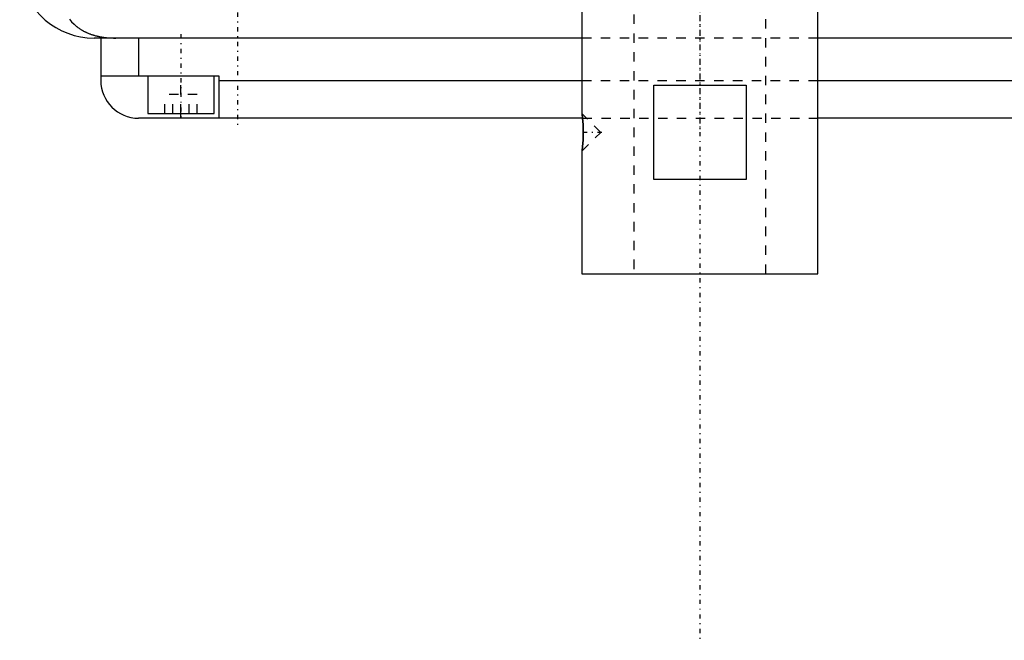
# Model space of a CAD drawing. Extents: x -120 to 120, y -136 to 719.
# Tile 1 of 13: x -72 to 32, y -136 to -71. Entities that reach past the tile are written whole.
import ezdxf

# ---------------------------------------------------------------- set-up
doc = ezdxf.new("R2010")
doc.units = 0
doc.linetypes.add('CENTER', pattern=[1.5, 0.45, -0.5, 0.05, -0.5])
doc.linetypes.add('DASHED', pattern=[2, 1, -1])
for name, color, linetype in [('AM_0', 7, 'CONTINUOUS'), ('AM_3', 7, 'DASHED'), ('AM_7', 7, 'CENTER')]:
    doc.layers.add(name, color=color, linetype=linetype)

msp = doc.modelspace()

# ---------------------------------------------------------------- linework, layer by layer
at = {"layer": 'AM_0', "color": 7, "linetype": 'CONTINUOUS'}
for p, q in [((-12.5, -67.5), (-12.5, -80.5)), ((12.5, -97.5), (12.5, -67.5)), ((-12.5, -72.5), (-64.2, -72.5)), ((-63.5, -72.5), (-63.5, -77)), ((-59.5, -72.5), (-59.5, -76.5)), ((64.2, -72.5), (12.5, -72.5)), ((-63.5, -76.5), (-51, -76.5)), ((-58.5, -76.5), (-58.5, -80.5)), ((-51.5, -80.5), (-51.5, -76.5)), ((-51, -76.5), (-51, -81)), ((-51, -77), (-12.5, -77)), ((12.5, -77), (51, -77)), ((-4.9, -77.5), (4.9, -77.5)), ((-4.9, -87.5), (-4.9, -77.5)), ((4.9, -77.5), (4.9, -87.5)), ((-12.44, -81), (-59.5, -81)), ((-58.5, -80.5), (-51.5, -80.5)), ((-55, -81), (-55, -80.5)), ((-12.49, -80.54), (-12.5, -80.5)), ((-12.48, -80.66), (-12.49, -80.59)), ((-12.44, -80.98), (-12.45, -80.86)), ((59.5, -81), (12.5, -81)), ((-12.5, -84.5), (-12.49, -84.46)), ((-12.5, -84.5), (-12.5, -97.5)), ((-12.49, -84.42), (-12.47, -84.29)), ((-12.45, -84.14), (-12.44, -84.02)), ((4.9, -87.5), (-4.9, -87.5)), ((-12.5, -97.5), (12.5, -97.5))]:
    msp.add_line(p, q, dxfattribs=at)
for points in [[(-66.82, -70.51, 0), (-66.59, -70.78, 0), (-66.32, -71.04, 0), (-66.16, -71.19, 0), (-66.11, -71.23, 0), (-66.07, -71.27, 0), (-66.04, -71.29, 0), (-66.02, -71.31, 0), (-65.97, -71.34, 0), (-65.92, -71.38, 0), (-65.87, -71.42, 0), (-65.81, -71.45, 0), (-65.76, -71.49, 0), (-65.73, -71.51, 0), (-65.71, -71.53, 0), (-65.65, -71.56, 0), (-65.6, -71.6, 0), (-65.57, -71.61, 0), (-65.54, -71.63, 0), (-65.49, -71.66, 0), (-65.43, -71.69, 0), (-65.4, -71.71, 0), (-65.38, -71.73, 0), (-65.32, -71.76, 0), (-65.26, -71.79, 0), (-65.2, -71.82, 0), (-65.14, -71.85, 0), (-65.08, -71.88, 0), (-65.05, -71.89, 0), (-65.02, -71.91, 0), (-64.96, -71.93, 0), (-64.9, -71.96, 0), (-64.83, -71.99, 0), (-64.77, -72.01, 0), (-64.71, -72.04, 0), (-64.68, -72.05, 0), (-64.64, -72.06, 0), (-64.58, -72.09, 0), (-64.52, -72.11, 0), (-64.45, -72.13, 0), (-64.39, -72.15, 0), (-64.32, -72.17, 0), (-64.29, -72.18, 0), (-64.25, -72.19, 0), (-64.19, -72.21, 0), (-64.12, -72.23, 0), (-64.05, -72.25, 0), (-63.98, -72.27, 0), (-63.92, -72.28, 0), (-63.88, -72.29, 0), (-63.85, -72.3, 0), (-63.78, -72.31, 0), (-63.71, -72.33, 0), (-63.64, -72.34, 0), (-63.57, -72.36, 0), (-63.5, -72.37, 0), (-63.46, -72.38, 0), (-63.43, -72.38, 0), (-63.36, -72.39, 0), (-63.28, -72.41, 0), (-63.25, -72.41, 0), (-63.21, -72.42, 0), (-63.14, -72.43, 0), (-63.07, -72.43, 0), (-63.03, -72.44, 0), (-62.99, -72.44, 0), (-62.92, -72.45, 0), (-62.85, -72.46, 0), (-62.77, -72.46, 0), (-62.7, -72.47, 0), (-62.63, -72.48, 0), (-62.59, -72.48, 0), (-62.55, -72.48, 0), (-62.48, -72.49, 0), (-62.41, -72.49, 0), (-62.15, -72.5, 0), (-61.92, -72.5, 0)], [(-12.5, -80.5, 0), (-12.5, -80.5, 0), (-12.5, -80.5, 0), (-12.5, -80.51, 0), (-12.5, -80.51, 0), (-12.5, -80.51, 0), (-12.5, -80.52, 0), (-12.5, -80.53, 0), (-12.49, -80.54, 0), (-12.49, -80.55, 0), (-12.49, -80.56, 0), (-12.49, -80.57, 0), (-12.49, -80.58, 0), (-12.49, -80.6, 0), (-12.48, -80.62, 0), (-12.48, -80.64, 0), (-12.48, -80.66, 0), (-12.48, -80.69, 0), (-12.47, -80.7, 0), (-12.47, -80.71, 0), (-12.47, -80.74, 0), (-12.47, -80.77, 0), (-12.46, -80.78, 0), (-12.46, -80.8, 0), (-12.46, -80.83, 0), (-12.45, -80.87, 0), (-12.45, -80.88, 0), (-12.45, -80.9, 0), (-12.45, -80.94, 0), (-12.44, -80.97, 0), (-12.44, -81.01, 0), (-12.43, -81.05, 0), (-12.43, -81.09, 0), (-12.43, -81.11, 0), (-12.43, -81.13, 0), (-12.42, -81.17, 0), (-12.42, -81.21, 0), (-12.41, -81.26, 0), (-12.41, -81.3, 0), (-12.41, -81.35, 0), (-12.41, -81.37, 0), (-12.4, -81.4, 0), (-12.4, -81.44, 0), (-12.4, -81.49, 0), (-12.39, -81.54, 0), (-12.39, -81.6, 0), (-12.39, -81.65, 0), (-12.38, -81.67, 0), (-12.38, -81.7, 0), (-12.38, -81.75, 0), (-12.38, -81.81, 0), (-12.38, -81.86, 0), (-12.37, -81.92, 0), (-12.37, -81.97, 0), (-12.37, -82, 0), (-12.37, -82.03, 0), (-12.37, -82.09, 0), (-12.37, -82.14, 0), (-12.36, -82.2, 0), (-12.36, -82.25, 0), (-12.36, -82.31, 0), (-12.36, -82.34, 0), (-12.36, -82.36, 0), (-12.36, -82.42, 0), (-12.36, -82.47, 0), (-12.36, -82.5, 0), (-12.36, -82.53, 0), (-12.36, -82.58, 0), (-12.36, -82.64, 0), (-12.36, -82.66, 0), (-12.36, -82.69, 0), (-12.36, -82.75, 0), (-12.36, -82.8, 0), (-12.37, -82.86, 0), (-12.37, -82.92, 0), (-12.37, -82.97, 0), (-12.37, -83, 0), (-12.37, -83.03, 0), (-12.37, -83.08, 0), (-12.38, -83.14, 0), (-12.38, -83.19, 0), (-12.38, -83.25, 0), (-12.38, -83.3, 0), (-12.38, -83.33, 0), (-12.39, -83.35, 0), (-12.39, -83.41, 0), (-12.39, -83.46, 0), (-12.4, -83.51, 0), (-12.4, -83.56, 0), (-12.4, -83.61, 0), (-12.41, -83.63, 0), (-12.41, -83.65, 0), (-12.41, -83.7, 0), (-12.41, -83.74, 0), (-12.42, -83.79, 0), (-12.42, -83.83, 0), (-12.43, -83.87, 0), (-12.43, -83.89, 0), (-12.43, -83.91, 0), (-12.43, -83.95, 0), (-12.44, -83.99, 0), (-12.44, -84.03, 0), (-12.45, -84.06, 0), (-12.45, -84.1, 0), (-12.45, -84.12, 0), (-12.45, -84.13, 0), (-12.46, -84.17, 0), (-12.46, -84.2, 0), (-12.46, -84.22, 0), (-12.47, -84.23, 0), (-12.47, -84.26, 0), (-12.47, -84.29, 0), (-12.47, -84.3, 0), (-12.48, -84.31, 0), (-12.48, -84.34, 0), (-12.48, -84.36, 0), (-12.48, -84.38, 0), (-12.49, -84.4, 0), (-12.49, -84.42, 0), (-12.49, -84.43, 0), (-12.49, -84.44, 0), (-12.49, -84.45, 0), (-12.49, -84.46, 0), (-12.5, -84.47, 0), (-12.5, -84.48, 0), (-12.5, -84.49, 0), (-12.5, -84.49, 0), (-12.5, -84.49, 0), (-12.5, -84.5, 0), (-12.5, -84.5, 0), (-12.5, -84.5, 0)]]:
    msp.add_polyline3d(points, dxfattribs=at)
for centre, radius, start in [((-64.2, -64.5), 8, 189.225), ((-59.5, -77), 4, 180)]:
    msp.add_arc(centre, radius, start, 270, dxfattribs=at)
at = {"layer": 'AM_3', "color": 6, "linetype": 'DASHED'}
for p, q in [((-7, 680), (-7, -97.5)), ((7, -97.5), (7, 680)), ((12.5, -72.5), (-12.5, -72.5)), ((-55, -80.5), (-55, -76.5)), ((-12.5, -77), (12.5, -77)), ((-56.73, -80.5), (-56.73, -78.5)), ((-53.27, -78.5), (-56.73, -78.5)), ((-55.87, -80.5), (-55.87, -78.5)), ((-54.13, -80.5), (-54.13, -78.5)), ((-53.27, -80.5), (-53.27, -78.5)), ((-10.5, -82.5), (-12.5, -80.5)), ((-12.49, -80.59), (-12.49, -80.54)), ((-12.45, -80.86), (-12.48, -80.66)), ((-12.44, -81), (12.5, -81)), ((-12.5, -84.5), (-10.5, -82.5)), ((-12.49, -84.46), (-12.49, -84.42)), ((-12.47, -84.29), (-12.45, -84.14))]:
    msp.add_line(p, q, dxfattribs=at)
msp.add_polyline3d([(-12.44, -84.02, 0), (-12.44, -84.01, 0), (-12.44, -83.99, 0), (-12.44, -83.97, 0), (-12.44, -83.96, 0), (-12.43, -83.95, 0), (-12.43, -83.93, 0), (-12.43, -83.9, 0), (-12.43, -83.88, 0), (-12.43, -83.86, 0), (-12.42, -83.83, 0), (-12.42, -83.82, 0), (-12.42, -83.81, 0), (-12.42, -83.79, 0), (-12.42, -83.76, 0), (-12.41, -83.74, 0), (-12.41, -83.71, 0), (-12.41, -83.69, 0), (-12.41, -83.67, 0), (-12.41, -83.66, 0), (-12.41, -83.63, 0), (-12.4, -83.61, 0), (-12.4, -83.59, 0), (-12.4, -83.58, 0), (-12.4, -83.55, 0), (-12.4, -83.52, 0), (-12.4, -83.51, 0), (-12.4, -83.5, 0), (-12.39, -83.47, 0), (-12.39, -83.44, 0), (-12.39, -83.41, 0), (-12.39, -83.38, 0), (-12.39, -83.35, 0), (-12.39, -83.34, 0), (-12.38, -83.32, 0), (-12.38, -83.29, 0), (-12.38, -83.26, 0), (-12.38, -83.23, 0), (-12.38, -83.2, 0), (-12.38, -83.17, 0), (-12.38, -83.15, 0), (-12.38, -83.14, 0), (-12.37, -83.11, 0), (-12.37, -83.08, 0), (-12.37, -83.05, 0), (-12.37, -83.01, 0), (-12.37, -82.98, 0), (-12.37, -82.97, 0), (-12.37, -82.95, 0), (-12.37, -82.92, 0), (-12.37, -82.89, 0), (-12.37, -82.86, 0), (-12.36, -82.83, 0), (-12.36, -82.79, 0), (-12.36, -82.78, 0), (-12.36, -82.76, 0), (-12.36, -82.73, 0), (-12.36, -82.7, 0), (-12.36, -82.67, 0), (-12.36, -82.64, 0), (-12.36, -82.61, 0), (-12.36, -82.59, 0), (-12.36, -82.58, 0), (-12.36, -82.55, 0), (-12.36, -82.52, 0), (-12.36, -82.5, 0), (-12.36, -82.49, 0), (-12.36, -82.45, 0), (-12.36, -82.42, 0), (-12.36, -82.41, 0), (-12.36, -82.39, 0), (-12.36, -82.36, 0), (-12.36, -82.33, 0), (-12.36, -82.3, 0), (-12.36, -82.27, 0), (-12.36, -82.24, 0), (-12.36, -82.22, 0), (-12.36, -82.21, 0), (-12.36, -82.17, 0), (-12.37, -82.14, 0), (-12.37, -82.11, 0), (-12.37, -82.08, 0), (-12.37, -82.05, 0), (-12.37, -82.03, 0), (-12.37, -82.02, 0), (-12.37, -81.99, 0), (-12.37, -81.95, 0), (-12.37, -81.92, 0), (-12.37, -81.89, 0), (-12.38, -81.86, 0), (-12.38, -81.85, 0), (-12.38, -81.83, 0), (-12.38, -81.8, 0), (-12.38, -81.77, 0), (-12.38, -81.74, 0), (-12.38, -81.71, 0), (-12.38, -81.68, 0), (-12.39, -81.66, 0), (-12.39, -81.65, 0), (-12.39, -81.62, 0), (-12.39, -81.59, 0), (-12.39, -81.56, 0), (-12.39, -81.53, 0), (-12.4, -81.5, 0), (-12.4, -81.49, 0), (-12.4, -81.48, 0), (-12.4, -81.45, 0), (-12.4, -81.42, 0), (-12.4, -81.41, 0), (-12.4, -81.39, 0), (-12.41, -81.37, 0), (-12.41, -81.34, 0), (-12.41, -81.33, 0), (-12.41, -81.31, 0), (-12.41, -81.29, 0), (-12.41, -81.26, 0), (-12.42, -81.24, 0), (-12.42, -81.21, 0), (-12.42, -81.19, 0), (-12.42, -81.18, 0), (-12.42, -81.17, 0), (-12.43, -81.14, 0), (-12.43, -81.12, 0), (-12.43, -81.1, 0), (-12.43, -81.08, 0), (-12.43, -81.05, 0), (-12.44, -81.04, 0), (-12.44, -81.03, 0), (-12.44, -81.01, 0), (-12.44, -80.99, 0), (-12.44, -80.98, 0)], dxfattribs=at)
at = {"layer": 'AM_7', "color": 4, "linetype": 'CENTER'}
for p, q in [((0, 718.88), (0, -136.38)), ((0, 247.5), (0, -82.5)), ((-49, 17), (-49, -82)), ((-55, -72.1), (-55, -80.9)), ((-10.4, -82.5), (-12.6, -82.5))]:
    msp.add_line(p, q, dxfattribs=at)

doc.saveas('drawing.dxf')
